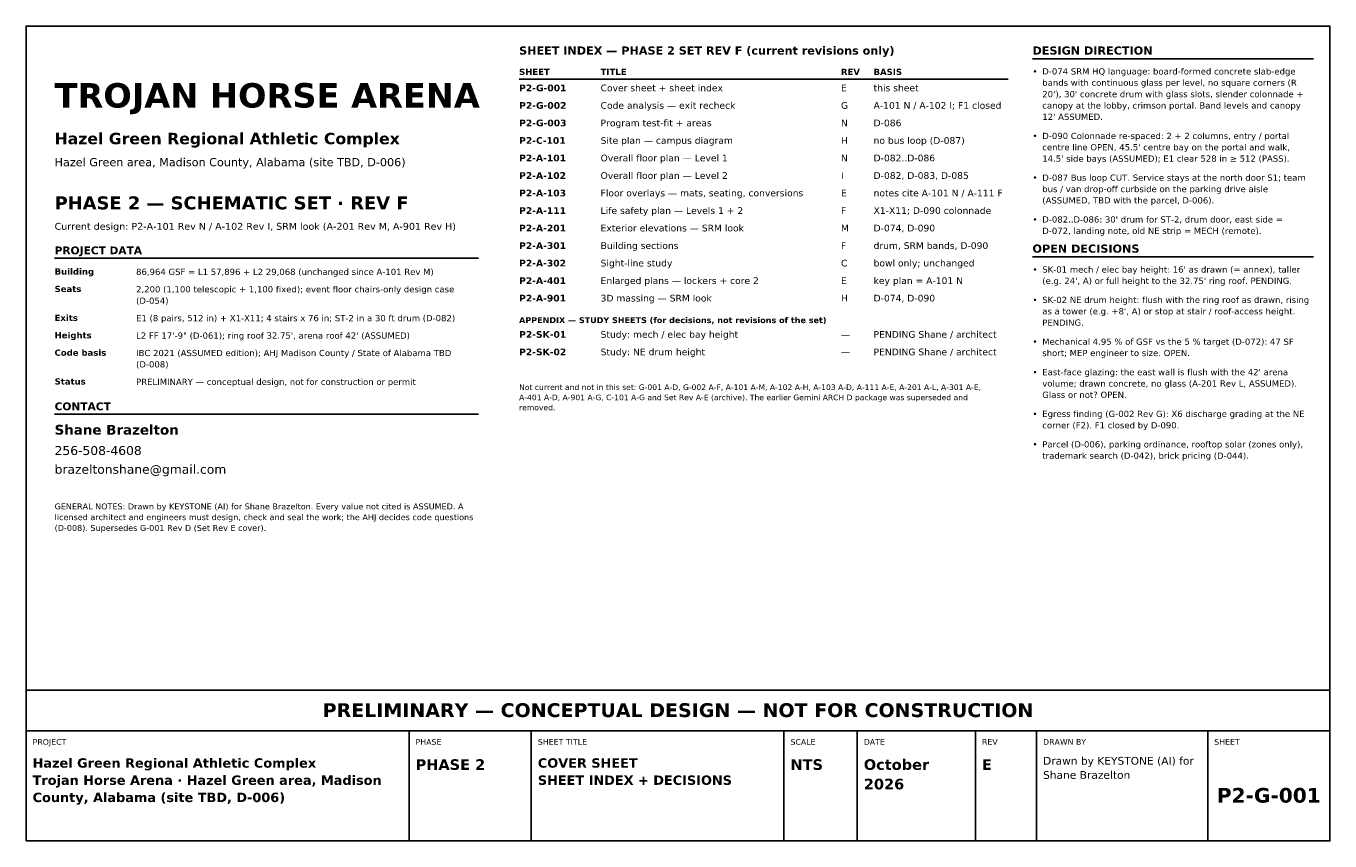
# Model space of a CAD drawing. Header units: inches. Extents: x 0.5 to 16.5, y 0.5 to 10.5.
import ezdxf
from ezdxf.enums import TextEntityAlignment as Align

# ---------------------------------------------------------------- set-up
doc = ezdxf.new("R2010")
doc.units = ezdxf.units.IN
doc.header["$MEASUREMENT"] = 0
doc.layers.add('A-ANNO-TEXT', color=7, linetype='Continuous')
doc.layers.add('G-ANNO-TTLB', color=7, linetype='Continuous')
doc.styles.add('KS-BOLD', font='DejaVuSans-Bold.ttf')
doc.styles.add('KS-REG', font='DejaVuSans.ttf')

msp = doc.modelspace()

# ---------------------------------------------------------------- linework, layer by layer
at = {"layer": 'A-ANNO-TEXT'}
for p, q in [((12.85, 10.1), (16.3, 10.1)), ((6.55, 9.85), (12.55, 9.85)), ((0.85, 7.65), (6.05, 7.65)), ((12.85, 7.669), (16.3, 7.669)), ((0.85, 5.736), (6.05, 5.736))]:
    msp.add_line(p, q, dxfattribs=at)
at = {"layer": 'G-ANNO-TTLB'}
for p, q in [((0.5, 1.85), (16.5, 1.85)), ((5.2, 0.5), (5.2, 1.85)), ((6.7, 0.5), (6.7, 1.85)), ((9.8, 0.5), (9.8, 1.85)), ((10.7, 0.5), (10.7, 1.85)), ((12.15, 0.5), (12.15, 1.85)), ((12.9, 0.5), (12.9, 1.85)), ((15, 0.5), (15, 1.85))]:
    msp.add_line(p, q, dxfattribs=at)
for points in [[(0.5, 0.5), (16.5, 0.5), (16.5, 10.5), (0.5, 10.5)], [(0.5, 1.85), (16.5, 1.85), (16.5, 2.35), (0.5, 2.35)]]:
    msp.add_lwpolyline(points, close=True, dxfattribs=at)

# ---------------------------------------------------------------- texts
at = {"layer": 'A-ANNO-TEXT'}
for s, height, style, p in [('SHEET INDEX — PHASE 2 SET REV F (current revisions only)', 0.1, 'KS-BOLD', (6.55, 10.15)), ('DESIGN DIRECTION', 0.1, 'KS-BOLD', (12.85, 10.15)), ('SHEET', 0.076, 'KS-BOLD', (6.55, 9.9)), ('TITLE', 0.076, 'KS-BOLD', (7.55, 9.9)), ('REV', 0.076, 'KS-BOLD', (10.5, 9.9)), ('BASIS', 0.076, 'KS-BOLD', (10.9, 9.9)), ('•', 0.076, 'KS-REG', (12.85, 9.906)), ('D-074 SRM HQ language: board-formed concrete slab-edge', 0.076, 'KS-REG', (12.97, 9.906)), ('TROJAN HORSE ARENA', 0.3, 'KS-BOLD', (0.85, 9.5)), ('P2-G-001', 0.082, 'KS-BOLD', (6.55, 9.7)), ('Cover sheet + sheet index', 0.082, 'KS-REG', (7.55, 9.7)), ('E', 0.082, 'KS-REG', (10.5, 9.7)), ('this sheet', 0.082, 'KS-REG', (10.9, 9.7)), ('bands with continuous glass per level, no square corners (R', 0.076, 'KS-REG', (12.97, 9.767)), ("20'), 30' concrete drum with glass slots, slender colonnade +", 0.076, 'KS-REG', (12.97, 9.627)), ('P2-G-002', 0.082, 'KS-BOLD', (6.55, 9.485)), ('Code analysis — exit recheck', 0.082, 'KS-REG', (7.55, 9.485)), ('G', 0.082, 'KS-REG', (10.5, 9.485)), ('A-101 N / A-102 I; F1 closed', 0.082, 'KS-REG', (10.9, 9.485)), ('canopy at the lobby, crimson portal. Band levels and canopy', 0.076, 'KS-REG', (12.97, 9.488)), ('P2-G-003', 0.082, 'KS-BOLD', (6.55, 9.27)), ('Program test-fit + areas', 0.082, 'KS-REG', (7.55, 9.27)), ('N', 0.082, 'KS-REG', (10.5, 9.27)), ('D-086', 0.082, 'KS-REG', (10.9, 9.27)), ("12' ASSUMED.", 0.076, 'KS-REG', (12.97, 9.349)), ('Hazel Green Regional Athletic Complex', 0.14, 'KS-BOLD', (0.85, 9.05)), ('P2-C-101', 0.082, 'KS-BOLD', (6.55, 9.055)), ('Site plan — campus diagram', 0.082, 'KS-REG', (7.55, 9.055)), ('H', 0.082, 'KS-REG', (10.5, 9.055)), ('no bus loop (D-087)', 0.082, 'KS-REG', (10.9, 9.055)), ('•', 0.076, 'KS-REG', (12.85, 9.114)), ('D-090 Colonnade re-spaced: 2 + 2 columns, entry / portal', 0.076, 'KS-REG', (12.97, 9.114)), ("centre line OPEN, 45.5' centre bay on the portal and walk,", 0.076, 'KS-REG', (12.97, 8.975)), ('Hazel Green area, Madison County, Alabama (site TBD, D-006)', 0.1, 'KS-REG', (0.85, 8.78)), ('P2-A-101', 0.082, 'KS-BOLD', (6.55, 8.84)), ('Overall floor plan — Level 1', 0.082, 'KS-REG', (7.55, 8.84)), ('N', 0.082, 'KS-REG', (10.5, 8.84)), ('D-082..D-086', 0.082, 'KS-REG', (10.9, 8.84)), ("14.5' side bays (ASSUMED); E1 clear 528 in ≥ 512 (PASS).", 0.076, 'KS-REG', (12.97, 8.836)), ('P2-A-102', 0.082, 'KS-BOLD', (6.55, 8.625)), ('Overall floor plan — Level 2', 0.082, 'KS-REG', (7.55, 8.625)), ('I', 0.082, 'KS-REG', (10.5, 8.625)), ('D-082, D-083, D-085', 0.082, 'KS-REG', (10.9, 8.625)), ('•', 0.076, 'KS-REG', (12.85, 8.602)), ('D-087 Bus loop CUT. Service stays at the north door S1; team', 0.076, 'KS-REG', (12.97, 8.602)), ('P2-A-103', 0.082, 'KS-BOLD', (6.55, 8.41)), ('Floor overlays — mats, seating, conversions', 0.082, 'KS-REG', (7.55, 8.41)), ('E', 0.082, 'KS-REG', (10.5, 8.41)), ('notes cite A-101 N / A-111 F', 0.082, 'KS-REG', (10.9, 8.41)), ('bus / van drop-off curbside on the parking drive aisle', 0.076, 'KS-REG', (12.97, 8.462)), ('PHASE 2 — SCHEMATIC SET · REV F', 0.16, 'KS-BOLD', (0.85, 8.25)), ('(ASSUMED, TBD with the parcel, D-006).', 0.076, 'KS-REG', (12.97, 8.323)), ('P2-A-111', 0.082, 'KS-BOLD', (6.55, 8.195)), ('Life safety plan — Levels 1 + 2', 0.082, 'KS-REG', (7.55, 8.195)), ('F', 0.082, 'KS-REG', (10.5, 8.195)), ('X1-X11; D-090 colonnade', 0.082, 'KS-REG', (10.9, 8.195)), ("D-082..D-086: 30' drum for ST-2, drum door, east side =", 0.076, 'KS-REG', (12.97, 8.089)), ('Current design: P2-A-101 Rev N / A-102 Rev I, SRM look (A-201 Rev M, A-901 Rev H)', 0.085, 'KS-REG', (0.85, 8)), ('P2-A-201', 0.082, 'KS-BOLD', (6.55, 7.98)), ('Exterior elevations — SRM look', 0.082, 'KS-REG', (7.55, 7.98)), ('M', 0.082, 'KS-REG', (10.5, 7.98)), ('D-074, D-090', 0.082, 'KS-REG', (10.9, 7.98)), ('•', 0.076, 'KS-REG', (12.85, 8.089)), ('D-072, landing note, old NE strip = MECH (remote).', 0.076, 'KS-REG', (12.97, 7.949)), ('P2-A-301', 0.082, 'KS-BOLD', (6.55, 7.765)), ('Building sections', 0.082, 'KS-REG', (7.55, 7.765)), ('F', 0.082, 'KS-REG', (10.5, 7.765)), ('drum, SRM bands, D-090', 0.082, 'KS-REG', (10.9, 7.765)), ('PROJECT DATA', 0.095, 'KS-BOLD', (0.85, 7.7)), ('OPEN DECISIONS', 0.1, 'KS-BOLD', (12.85, 7.719)), ('Building', 0.076, 'KS-BOLD', (0.85, 7.45)), ('86,964 GSF = L1 57,896 + L2 29,068 (unchanged since A-101 Rev M)', 0.076, 'KS-REG', (1.85, 7.446)), ('P2-A-302', 0.082, 'KS-BOLD', (6.55, 7.55)), ('Sight-line study', 0.082, 'KS-REG', (7.55, 7.55)), ('C', 0.082, 'KS-REG', (10.5, 7.55)), ('bowl only; unchanged', 0.082, 'KS-REG', (10.9, 7.55)), ("SK-01 mech / elec bay height: 16' as drawn (= annex), taller", 0.076, 'KS-REG', (12.97, 7.475)), ('P2-A-401', 0.082, 'KS-BOLD', (6.55, 7.335)), ('Enlarged plans — lockers + core 2', 0.082, 'KS-REG', (7.55, 7.335)), ('E', 0.082, 'KS-REG', (10.5, 7.335)), ('key plan = A-101 N', 0.082, 'KS-REG', (10.9, 7.335)), ('•', 0.076, 'KS-REG', (12.85, 7.475)), ("(e.g. 24', A) or full height to the 32.75' ring roof. PENDING.", 0.076, 'KS-REG', (12.97, 7.336)), ('Seats', 0.076, 'KS-BOLD', (0.85, 7.236)), ('2,200 (1,100 telescopic + 1,100 fixed); event floor chairs-only design case', 0.076, 'KS-REG', (1.85, 7.232)), ('P2-A-901', 0.082, 'KS-BOLD', (6.55, 7.12)), ('3D massing — SRM look', 0.082, 'KS-REG', (7.55, 7.12)), ('H', 0.082, 'KS-REG', (10.5, 7.12)), ('D-074, D-090', 0.082, 'KS-REG', (10.9, 7.12)), ('(D-054)', 0.076, 'KS-REG', (1.85, 7.092)), ('•', 0.076, 'KS-REG', (12.85, 7.102)), ('SK-02 NE drum height: flush with the ring roof as drawn, rising', 0.076, 'KS-REG', (12.97, 7.102)), ("as a tower (e.g. +8', A) or stop at stair / roof-access height.", 0.076, 'KS-REG', (12.97, 6.962)), ('Exits', 0.076, 'KS-BOLD', (0.85, 6.882)), ('E1 (8 pairs, 512 in) + X1-X11; 4 stairs x 76 in; ST-2 in a 30 ft drum (D-082)', 0.076, 'KS-REG', (1.85, 6.878)), ('APPENDIX — STUDY SHEETS (for decisions, not revisions of the set)', 0.072, 'KS-BOLD', (6.55, 6.855)), ('PENDING.', 0.076, 'KS-REG', (12.97, 6.823)), ('Heights', 0.076, 'KS-BOLD', (0.85, 6.668)), ('L2 FF 17\'-9" (D-061); ring roof 32.75\', arena roof 42\' (ASSUMED)', 0.076, 'KS-REG', (1.85, 6.664)), ('P2-SK-01', 0.082, 'KS-BOLD', (6.55, 6.675)), ('Study: mech / elec bay height', 0.082, 'KS-REG', (7.55, 6.675)), ('PENDING Shane / architect', 0.082, 'KS-REG', (10.9, 6.675)), ('—', 0.082, 'KS-REG', (10.5, 6.675)), ('•', 0.076, 'KS-REG', (12.85, 6.589)), ('Mechanical 4.95 % of GSF vs the 5 % target (D-072): 47 SF', 0.076, 'KS-REG', (12.97, 6.589)), ('Code basis', 0.076, 'KS-BOLD', (0.85, 6.454)), ('IBC 2021 (ASSUMED edition); AHJ Madison County / State of Alabama TBD', 0.076, 'KS-REG', (1.85, 6.45)), ('P2-SK-02', 0.082, 'KS-BOLD', (6.55, 6.46)), ('Study: NE drum height', 0.082, 'KS-REG', (7.55, 6.46)), ('—', 0.082, 'KS-REG', (10.5, 6.46)), ('PENDING Shane / architect', 0.082, 'KS-REG', (10.9, 6.46)), ('short; MEP engineer to size. OPEN.', 0.076, 'KS-REG', (12.97, 6.45)), ('(D-008)', 0.076, 'KS-REG', (1.85, 6.311)), ('•', 0.076, 'KS-REG', (12.85, 6.215)), ("East-face glazing: the east wall is flush with the 42' arena", 0.076, 'KS-REG', (12.97, 6.215)), ('Status', 0.076, 'KS-BOLD', (0.85, 6.101)), ('PRELIMINARY — conceptual design, not for construction or permit', 0.076, 'KS-REG', (1.85, 6.096)), ('Not current and not in this set: G-001 A-D, G-002 A-F, A-101 A-M, A-102 A-H, A-103 A-D, A-111 A-E, A-201 A-L, A-301 A-E,', 0.068, 'KS-REG', (6.55, 6.034)), ('volume; drawn concrete, no glass (A-201 Rev L, ASSUMED).', 0.076, 'KS-REG', (12.97, 6.076)), ('A-401 A-D, A-901 A-G, C-101 A-G and Set Rev A-E (archive). The earlier Gemini ARCH D package was superseded and', 0.068, 'KS-REG', (6.55, 5.909)), ('Glass or not? OPEN.', 0.076, 'KS-REG', (12.97, 5.937)), ('CONTACT', 0.095, 'KS-BOLD', (0.85, 5.786)), ('removed.', 0.068, 'KS-REG', (6.55, 5.785)), ('Egress finding (G-002 Rev G): X6 discharge grading at the NE', 0.076, 'KS-REG', (12.97, 5.703)), ('Shane Brazelton', 0.12, 'KS-BOLD', (0.85, 5.486)), ('•', 0.076, 'KS-REG', (12.85, 5.703)), ('corner (F2). F1 closed by D-090.', 0.076, 'KS-REG', (12.97, 5.563)), ('256-508-4608', 0.11, 'KS-REG', (0.85, 5.236)), ('•', 0.076, 'KS-REG', (12.85, 5.329)), ('Parcel (D-006), parking ordinance, rooftop solar (zones only),', 0.076, 'KS-REG', (12.97, 5.329)), ('brazeltonshane@gmail.com', 0.11, 'KS-REG', (0.85, 5.006)), ('trademark search (D-042), brick pricing (D-044).', 0.076, 'KS-REG', (12.97, 5.19)), ('GENERAL NOTES: Drawn by KEYSTONE (AI) for Shane Brazelton. Every value not cited is ASSUMED. A', 0.072, 'KS-REG', (0.85, 4.569)), ('licensed architect and engineers must design, check and seal the work; the AHJ decides code questions', 0.072, 'KS-REG', (0.85, 4.437)), ('(D-008). Supersedes G-001 Rev D (Set Rev E cover).', 0.072, 'KS-REG', (0.85, 4.305))]:
    msp.add_text(s, height=height, dxfattribs=dict(at, style=style)).set_placement(p)
at = {"layer": 'G-ANNO-TTLB', "style": 'KS-BOLD'}
for s, height, p in [('PRELIMINARY — CONCEPTUAL DESIGN — NOT FOR CONSTRUCTION', 0.17, (8.5, 2.02)), ('P2-G-001', 0.18, (15.75, 0.97))]:
    msp.add_text(s, height=height, dxfattribs=at).set_placement(p, align=Align.CENTER)
at = {"layer": 'G-ANNO-TTLB'}
for s, height, style, p in [('PROJECT', 0.07, 'KS-REG', (0.58, 1.68)), ('PHASE', 0.07, 'KS-REG', (5.28, 1.68)), ('SHEET TITLE', 0.07, 'KS-REG', (6.78, 1.68)), ('SCALE', 0.07, 'KS-REG', (9.88, 1.68)), ('DATE', 0.07, 'KS-REG', (10.78, 1.68)), ('REV', 0.07, 'KS-REG', (12.23, 1.68)), ('DRAWN BY', 0.07, 'KS-REG', (12.98, 1.68)), ('SHEET', 0.07, 'KS-REG', (15.08, 1.68)), ('Hazel Green Regional Athletic Complex', 0.115, 'KS-BOLD', (0.58, 1.399)), ('PHASE 2', 0.13, 'KS-BOLD', (5.28, 1.372)), ('COVER SHEET', 0.115, 'KS-BOLD', (6.78, 1.399)), ('NTS', 0.13, 'KS-BOLD', (9.88, 1.372)), ('October', 0.13, 'KS-BOLD', (10.78, 1.372)), ('E', 0.13, 'KS-BOLD', (12.23, 1.372)), ('Drawn by KEYSTONE (AI) for', 0.095, 'KS-REG', (12.98, 1.436)), ('Trojan Horse Arena · Hazel Green area, Madison', 0.115, 'KS-BOLD', (0.58, 1.188)), ('SHEET INDEX + DECISIONS', 0.115, 'KS-BOLD', (6.78, 1.188)), ('Shane Brazelton', 0.095, 'KS-REG', (12.98, 1.262)), ('2026', 0.13, 'KS-BOLD', (10.78, 1.133)), ('County, Alabama (site TBD, D-006)', 0.115, 'KS-BOLD', (0.58, 0.977))]:
    msp.add_text(s, height=height, dxfattribs=dict(at, style=style)).set_placement(p)

doc.saveas('drawing.dxf')
